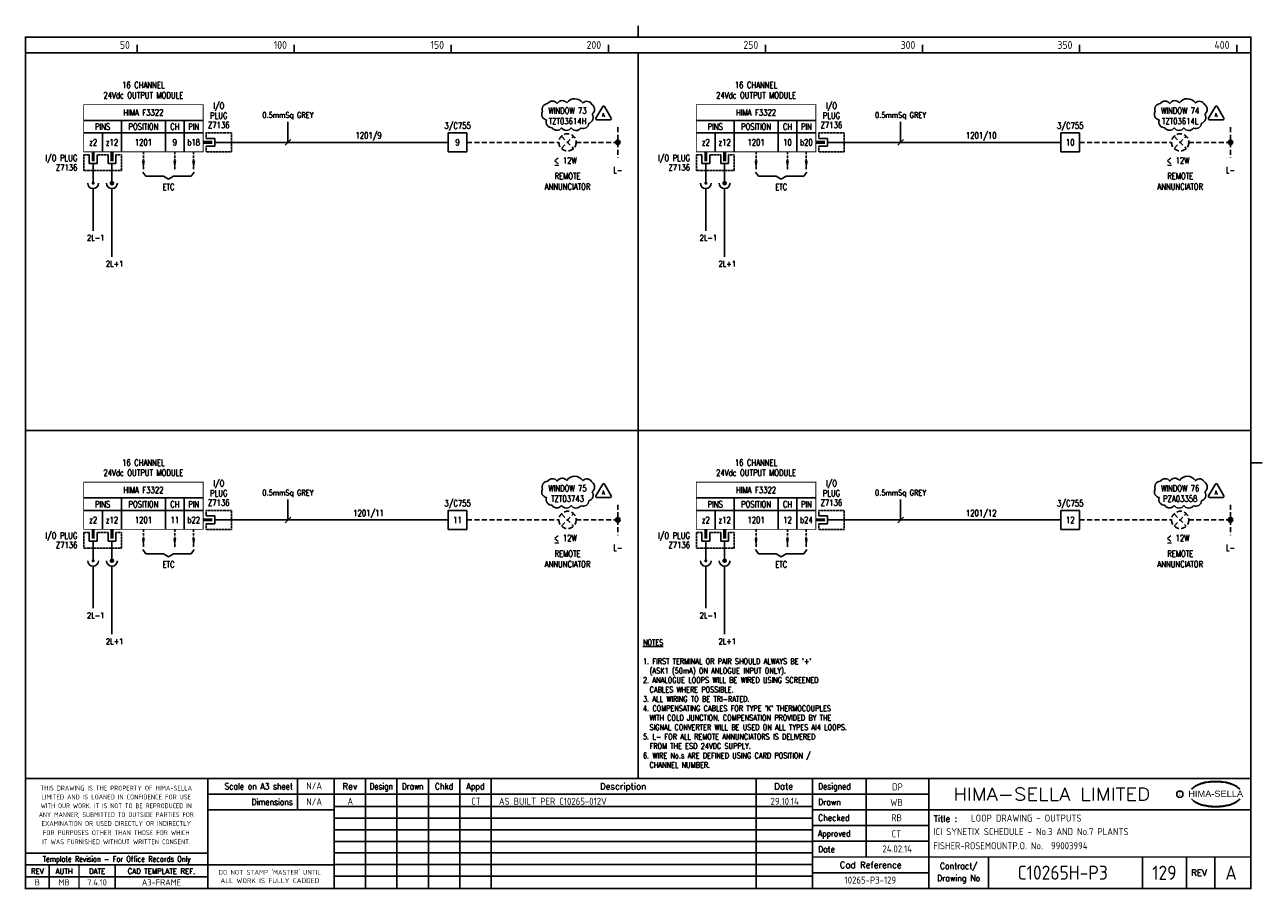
# Model space of a CAD drawing. Extents: x 14 to 408, y 0 to 275.
import ezdxf
from ezdxf.enums import TextEntityAlignment as Align

# ---------------------------------------------------------------- set-up
doc = ezdxf.new("R2010")
doc.units = 0
doc.header["$LTSCALE"] = 0.25
doc.header["$MEASUREMENT"] = 0
doc.linetypes.add('HIDDEN2', pattern=[4.7625, 3.175, -1.5875])
doc.layers.get('0').update_dxf_attribs({"color": 41, "linetype": 'CONTINUOUS'})
for name, color, linetype in [('00-DRG_FRAME', 12, 'CONTINUOUS'), ('01-DRAW', 7, 'CONTINUOUS'), ('04-OUTLINE', 6, 'CONTINUOUS'), ('051-TEXT', 2, 'CONTINUOUS'), ('117', 7, 'CONTINUOUS'), ('117-TEXT', 2, 'CONTINUOUS'), ('DIM', 3, 'CONTINUOUS'), ('LAB', 2, 'CONTINUOUS'), ('RACK', 2, 'CONTINUOUS'), ('SLOT', 2, 'CONTINUOUS'), ('SNA', 2, 'CONTINUOUS'), ('TEXT', 2, 'CONTINUOUS'), ('TPOL', 3, 'CONTINUOUS'), ('XR_FUNCTION', 2, 'CONTINUOUS'), ('XR_MAIN', 2, 'CONTINUOUS')]:
    doc.layers.add(name, color=color, linetype=linetype)
doc.styles.add('ARIAL', font='arial.ttf', dxfattribs={"height": 2.5})
doc.styles.add('CROSSREF', font='romans.shx', dxfattribs={"width": 0.8, "height": 2})
doc.styles.add('FUNCTION', font='ROMANS.shx', dxfattribs={"width": 0.8, "height": 2.5})
doc.styles.add('ISO', font='iso.shx')
doc.styles.add('PINS', font='ROMANS.shx', dxfattribs={"width": 0.8, "height": 2.5})
doc.styles.add('RACK', font='ROMANS.shx', dxfattribs={"width": 0.8, "height": 2.5})
doc.styles.add('ROMAND', font='ROMAND')
doc.styles.add('ROMANS', font='romans.shx', dxfattribs={"width": 0.8})
doc.styles.add('SLOT', font='romans.shx', dxfattribs={"width": 0.8, "height": 2})
doc.styles.add('SYMBOL', font='ROMANS.shx', dxfattribs={"width": 0.8, "height": 20})

# ---------------------------------------------------------------- blocks, each defined once
blk = doc.blocks.new('A3-REVA')
at = {"layer": '051-TEXT', "style": 'ISO'}
for tag, p in [('DESIGNED', (292.01, 31.7)), ('A', (117.73, 27.28)), ('DES', (127.73, 27.28)), ('DRN', (137.73, 27.28)), ('CHKD', (147.73, 27.28)), ('APPD', (157.73, 27.28)), ('DATE', (256, 27.28)), ('DRAWN', (291.72, 26.77)), ('CHECKED', (291.72, 21.89)), ('APPD', (291.65, 16.79)), ('DATE', (291.92, 11.96))]:
    blk.add_attdef(tag, text='', height=2.25, dxfattribs=at).set_placement(p, align=Align.CENTER)
blk.add_attdef('DESCRIPTION', (165.03, 27.28), '', height=2.25, dxfattribs=at)
blk = doc.blocks.new('A3-TITLE')
at = {"layer": '051-TEXT', "style": 'ISO'}
blk.add_attdef('TITLE_1', (315.46, 21.78), '', height=2.25, dxfattribs=at)
for tag, p in [('DRGNO', (376.96, 3.24)), ('REV.', (398.2, 3.24))]:
    blk.add_attdef(tag, text='', height=4.5, dxfattribs=at).set_placement(p, align=Align.CENTER)
blk = doc.blocks.new('A3-CONTRACT')
at = {"layer": '051-TEXT', "color": 41, "style": 'ISO'}
for tag, height, p in [('SCALE', 2.25, (106.71, 31.82)), ('DIMS', 2.25, (106.71, 26.8)), ('CAD-REF', 2.25, (283.73, 1.84)), ('CONTRACT', 4.5, (344.94, 3.1))]:
    blk.add_attdef(tag, text='', height=height, dxfattribs=at).set_placement(p, align=Align.CENTER)
for tag, p in [('TITLE_2', (303.86, 17.28)), ('TITLE_3', (303.79, 12.78))]:
    blk.add_attdef(tag, p, '', height=2.25, dxfattribs=at)
blk = doc.blocks.new('DOT')
for radius in [0.75, 0.65, 0.55, 0.45, 0.35, 0.25, 0.15, 0.05]:
    blk.add_circle((0, 0), radius)
blk = doc.blocks.new('F3322-09')
for p, q in [((-38, 7), (0, 7)), ((-26, 7), (-26, -3)), ((-12, 7), (-12, -3)), ((-6, 7), (-6, -3)), ((-38, 3), (0, 3)), ((-32, 3), (-32, -3)), ((1, 1.25), (3.75, 1.25)), ((3.75, 1.25), (3.75, -1.25)), ((3.75, 0), (9, 0)), ((3.75, -1.25), (1, -1.25)), ((-36.25, -4), (-36.25, -6.75)), ((-36.25, -6.75), (-33.75, -6.75)), ((-35, -6.75), (-35, -9)), ((-33.75, -6.75), (-33.75, -4)), ((-30.25, -4), (-30.25, -6.75)), ((-30.25, -6.75), (-27.75, -6.75)), ((-29, -6.75), (-29, -9)), ((-27.75, -6.75), (-27.75, -4))]:
    blk.add_line(p, q)
at = {"const_width": 0.3}
blk.add_lwpolyline([(0, -3), (-38, -3), (-38, 12), (0, 12)], close=True, dxfattribs=at)
blk.add_lwpolyline([(3, 0, 1, 1, 0), (0, 0, 0.5, 0.5, 0)], format="xyseb")
at = {"color": 3, "linetype": 'HIDDEN2', "ltscale": 0.4}
for points in [[(1, 1.25), (1, 3), (9, 3), (9, -3), (1, -3), (1, -1.25)], [(-36.25, -4), (-38, -4), (-38, -9), (-26, -9), (-26, -4), (-27.75, -4)], [(-30.25, -4), (-33.75, -4)]]:
    blk.add_lwpolyline(points, dxfattribs=at)
at = {"const_width": 1}
for points in [[(-35, -6), (-35, -3)], [(-29, -6), (-29, -3)]]:
    blk.add_lwpolyline(points, dxfattribs=at)
at = {"layer": 'LAB', "style": 'PINS', "width": 0.8, "flags": 1}
blk.add_attdef('LAB1', text='', height=1.5, dxfattribs=at).set_placement((-41, -1), align=Align.RIGHT)
at = {"layer": 'RACK', "style": 'RACK', "width": 0.8}
blk.add_attdef('SLOT', text='', height=2, dxfattribs=at).set_placement((-19, 0), align=Align.MIDDLE)
at = {"layer": 'SLOT', "style": 'SLOT', "width": 0.8}
blk.add_attdef('ADD1', text='', height=2, dxfattribs=at).set_placement((-9, 0), align=Align.MIDDLE)
at = {"layer": 'SNA', "style": 'SYMBOL', "width": 0.8, "flags": 1}
blk.add_attdef('SNA', text='', height=1.5, dxfattribs=at).set_placement((-41, 5), align=Align.RIGHT)
at = {"layer": 'TEXT', "style": 'ROMANS', "width": 0.8}
for s, p in [('24Vdc OUTPUT MODULE', (-19, 14)), ('16 CHANNEL', (-19, 17.25))]:
    blk.add_text(s, height=2, dxfattribs=at).set_placement(p, align=Align.CENTER)
for s, p in [('I/O', (5, 11.5)), ('HIMA F3322', (-19, 9.5)), ('PLUG', (5, 8.5)), ('PINS', (-32, 5)), ('POSITION', (-19, 5)), ('CH', (-9, 5)), ('PIN', (-3, 5)), ('Z7136', (5, 5.5)), ('z2', (-35, 0)), ('z12', (-29, 0)), ('b18', (-3, 0))]:
    blk.add_text(s, height=2, dxfattribs=at).set_placement(p, align=Align.MIDDLE)
for s, p in [('I/O PLUG', (-40, -5)), ('Z7136', (-40, -8))]:
    blk.add_text(s, height=2, dxfattribs=at).set_placement(p, align=Align.MIDDLE_RIGHT)
at = {"layer": 'TPOL', "color": 2, "style": 'PINS', "width": 0.8}
blk.add_attdef('CN1', text='', height=2, dxfattribs=at).set_placement((-3, 0), align=Align.MIDDLE)
at = {"layer": 'TPOL', "style": 'PINS', "width": 0.8, "flags": 1}
blk.add_attdef('CN2', text='', height=1, dxfattribs=at).set_placement((9, 0), align=Align.MIDDLE_RIGHT)
for tag, p in [('CN3', (-35, -9)), ('CN4', (-29, -9))]:
    blk.add_attdef(tag, text='', height=1, dxfattribs=at).set_placement(p, align=Align.BOTTOM_CENTER)
at = {"layer": 'XR_FUNCTION', "style": 'FUNCTION', "width": 0.8, "flags": 1}
blk.add_attdef('XR_FUNCTION', text='', height=1.5, dxfattribs=at).set_placement((-41, 7), align=Align.RIGHT)
at = {"layer": 'XR_MAIN', "style": 'CROSSREF', "width": 0.8, "flags": 1}
blk.add_attdef('XR_MAIN', text='', height=1.5, dxfattribs=at).set_placement((-41, 1), align=Align.RIGHT)
blk = doc.blocks.new('F3322-10')
for p, q in [((-38, 7), (0, 7)), ((-26, 7), (-26, -3)), ((-12, 7), (-12, -3)), ((-6, 7), (-6, -3)), ((-38, 3), (0, 3)), ((-32, 3), (-32, -3)), ((1, 1.25), (3.75, 1.25)), ((3.75, 1.25), (3.75, -1.25)), ((3.75, 0), (9, 0)), ((3.75, -1.25), (1, -1.25)), ((-36.25, -4), (-36.25, -6.75)), ((-36.25, -6.75), (-33.75, -6.75)), ((-35, -6.75), (-35, -9)), ((-33.75, -6.75), (-33.75, -4)), ((-30.25, -4), (-30.25, -6.75)), ((-30.25, -6.75), (-27.75, -6.75)), ((-29, -6.75), (-29, -9)), ((-27.75, -6.75), (-27.75, -4))]:
    blk.add_line(p, q)
at = {"const_width": 0.3}
blk.add_lwpolyline([(0, -3), (-38, -3), (-38, 12), (0, 12)], close=True, dxfattribs=at)
blk.add_lwpolyline([(3, 0, 1, 1, 0), (0, 0, 0.5, 0.5, 0)], format="xyseb")
at = {"color": 3, "linetype": 'HIDDEN2', "ltscale": 0.4}
for points in [[(1, 1.25), (1, 3), (9, 3), (9, -3), (1, -3), (1, -1.25)], [(-36.25, -4), (-38, -4), (-38, -9), (-26, -9), (-26, -4), (-27.75, -4)], [(-30.25, -4), (-33.75, -4)]]:
    blk.add_lwpolyline(points, dxfattribs=at)
at = {"const_width": 1}
for points in [[(-35, -6), (-35, -3)], [(-29, -6), (-29, -3)]]:
    blk.add_lwpolyline(points, dxfattribs=at)
at = {"layer": 'LAB', "style": 'PINS', "width": 0.8, "flags": 1}
blk.add_attdef('LAB1', text='', height=1.5, dxfattribs=at).set_placement((-41, -1), align=Align.RIGHT)
at = {"layer": 'RACK', "style": 'RACK', "width": 0.8}
blk.add_attdef('SLOT', text='', height=2, dxfattribs=at).set_placement((-19, 0), align=Align.MIDDLE)
at = {"layer": 'SLOT', "style": 'SLOT', "width": 0.8}
blk.add_attdef('ADD1', text='', height=2, dxfattribs=at).set_placement((-9, 0), align=Align.MIDDLE)
at = {"layer": 'SNA', "style": 'SYMBOL', "width": 0.8, "flags": 1}
blk.add_attdef('SNA', text='', height=1.5, dxfattribs=at).set_placement((-41, 5), align=Align.RIGHT)
at = {"layer": 'TEXT', "style": 'ROMANS', "width": 0.8}
for s, p in [('24Vdc OUTPUT MODULE', (-19, 14)), ('16 CHANNEL', (-19, 17.25))]:
    blk.add_text(s, height=2, dxfattribs=at).set_placement(p, align=Align.CENTER)
for s, p in [('I/O', (5, 11.5)), ('HIMA F3322', (-19, 9.5)), ('PLUG', (5, 8.5)), ('PINS', (-32, 5)), ('POSITION', (-19, 5)), ('CH', (-9, 5)), ('PIN', (-3, 5)), ('Z7136', (5, 5.5)), ('z2', (-35, 0)), ('z12', (-29, 0)), ('b20', (-3, 0))]:
    blk.add_text(s, height=2, dxfattribs=at).set_placement(p, align=Align.MIDDLE)
for s, p in [('I/O PLUG', (-40, -5)), ('Z7136', (-40, -8))]:
    blk.add_text(s, height=2, dxfattribs=at).set_placement(p, align=Align.MIDDLE_RIGHT)
at = {"layer": 'TPOL', "color": 2, "style": 'PINS', "width": 0.8}
blk.add_attdef('CN1', text='', height=2, dxfattribs=at).set_placement((-3, 0), align=Align.MIDDLE)
at = {"layer": 'TPOL', "style": 'PINS', "width": 0.8, "flags": 1}
blk.add_attdef('CN2', text='', height=1, dxfattribs=at).set_placement((9, 0), align=Align.MIDDLE_RIGHT)
for tag, p in [('CN3', (-35, -9)), ('CN4', (-29, -9))]:
    blk.add_attdef(tag, text='', height=1, dxfattribs=at).set_placement(p, align=Align.BOTTOM_CENTER)
at = {"layer": 'XR_FUNCTION', "style": 'FUNCTION', "width": 0.8, "flags": 1}
blk.add_attdef('XR_FUNCTION', text='', height=1.5, dxfattribs=at).set_placement((-41, 7), align=Align.RIGHT)
at = {"layer": 'XR_MAIN', "style": 'CROSSREF', "width": 0.8, "flags": 1}
blk.add_attdef('XR_MAIN', text='', height=1.5, dxfattribs=at).set_placement((-41, 1), align=Align.RIGHT)
blk = doc.blocks.new('F3322-11')
for p, q in [((-38, 7), (0, 7)), ((-26, 7), (-26, -3)), ((-12, 7), (-12, -3)), ((-6, 7), (-6, -3)), ((-38, 3), (0, 3)), ((-32, 3), (-32, -3)), ((1, 1.25), (3.75, 1.25)), ((3.75, 1.25), (3.75, -1.25)), ((3.75, 0), (9, 0)), ((3.75, -1.25), (1, -1.25)), ((-36.25, -4), (-36.25, -6.75)), ((-36.25, -6.75), (-33.75, -6.75)), ((-35, -6.75), (-35, -9)), ((-33.75, -6.75), (-33.75, -4)), ((-30.25, -4), (-30.25, -6.75)), ((-30.25, -6.75), (-27.75, -6.75)), ((-29, -6.75), (-29, -9)), ((-27.75, -6.75), (-27.75, -4))]:
    blk.add_line(p, q)
at = {"const_width": 0.3}
blk.add_lwpolyline([(0, -3), (-38, -3), (-38, 12), (0, 12)], close=True, dxfattribs=at)
blk.add_lwpolyline([(3, 0, 1, 1, 0), (0, 0, 0.5, 0.5, 0)], format="xyseb")
at = {"color": 3, "linetype": 'HIDDEN2', "ltscale": 0.4}
for points in [[(1, 1.25), (1, 3), (9, 3), (9, -3), (1, -3), (1, -1.25)], [(-36.25, -4), (-38, -4), (-38, -9), (-26, -9), (-26, -4), (-27.75, -4)], [(-30.25, -4), (-33.75, -4)]]:
    blk.add_lwpolyline(points, dxfattribs=at)
at = {"const_width": 1}
for points in [[(-35, -6), (-35, -3)], [(-29, -6), (-29, -3)]]:
    blk.add_lwpolyline(points, dxfattribs=at)
at = {"layer": 'LAB', "style": 'PINS', "width": 0.8, "flags": 1}
blk.add_attdef('LAB1', text='', height=1.5, dxfattribs=at).set_placement((-41, -1), align=Align.RIGHT)
at = {"layer": 'RACK', "style": 'RACK', "width": 0.8}
blk.add_attdef('SLOT', text='', height=2, dxfattribs=at).set_placement((-19, 0), align=Align.MIDDLE)
at = {"layer": 'SLOT', "style": 'SLOT', "width": 0.8}
blk.add_attdef('ADD1', text='', height=2, dxfattribs=at).set_placement((-9, 0), align=Align.MIDDLE)
at = {"layer": 'SNA', "style": 'SYMBOL', "width": 0.8, "flags": 1}
blk.add_attdef('SNA', text='', height=1.5, dxfattribs=at).set_placement((-41, 5), align=Align.RIGHT)
at = {"layer": 'TEXT', "style": 'ROMANS', "width": 0.8}
for s, p in [('24Vdc OUTPUT MODULE', (-19, 14)), ('16 CHANNEL', (-19, 17.25))]:
    blk.add_text(s, height=2, dxfattribs=at).set_placement(p, align=Align.CENTER)
for s, p in [('I/O', (5, 11.5)), ('HIMA F3322', (-19, 9.5)), ('PLUG', (5, 8.5)), ('PINS', (-32, 5)), ('POSITION', (-19, 5)), ('CH', (-9, 5)), ('PIN', (-3, 5)), ('Z7136', (5, 5.5)), ('z2', (-35, 0)), ('z12', (-29, 0)), ('b22', (-3, 0))]:
    blk.add_text(s, height=2, dxfattribs=at).set_placement(p, align=Align.MIDDLE)
for s, p in [('I/O PLUG', (-40, -5)), ('Z7136', (-40, -8))]:
    blk.add_text(s, height=2, dxfattribs=at).set_placement(p, align=Align.MIDDLE_RIGHT)
at = {"layer": 'TPOL', "color": 2, "style": 'PINS', "width": 0.8}
blk.add_attdef('CN1', text='', height=2, dxfattribs=at).set_placement((-3, 0), align=Align.MIDDLE)
at = {"layer": 'TPOL', "style": 'PINS', "width": 0.8, "flags": 1}
blk.add_attdef('CN2', text='', height=1, dxfattribs=at).set_placement((9, 0), align=Align.MIDDLE_RIGHT)
for tag, p in [('CN3', (-35, -9)), ('CN4', (-29, -9))]:
    blk.add_attdef(tag, text='', height=1, dxfattribs=at).set_placement(p, align=Align.BOTTOM_CENTER)
at = {"layer": 'XR_FUNCTION', "style": 'FUNCTION', "width": 0.8, "flags": 1}
blk.add_attdef('XR_FUNCTION', text='', height=1.5, dxfattribs=at).set_placement((-41, 7), align=Align.RIGHT)
at = {"layer": 'XR_MAIN', "style": 'CROSSREF', "width": 0.8, "flags": 1}
blk.add_attdef('XR_MAIN', text='', height=1.5, dxfattribs=at).set_placement((-41, 1), align=Align.RIGHT)
blk = doc.blocks.new('F3322-12')
for p, q in [((-38, 7), (0, 7)), ((-26, 7), (-26, -3)), ((-12, 7), (-12, -3)), ((-6, 7), (-6, -3)), ((-38, 3), (0, 3)), ((-32, 3), (-32, -3)), ((1, 1.25), (3.75, 1.25)), ((3.75, 1.25), (3.75, -1.25)), ((3.75, 0), (9, 0)), ((3.75, -1.25), (1, -1.25)), ((-36.25, -4), (-36.25, -6.75)), ((-36.25, -6.75), (-33.75, -6.75)), ((-35, -6.75), (-35, -9)), ((-33.75, -6.75), (-33.75, -4)), ((-30.25, -4), (-30.25, -6.75)), ((-30.25, -6.75), (-27.75, -6.75)), ((-29, -6.75), (-29, -9)), ((-27.75, -6.75), (-27.75, -4))]:
    blk.add_line(p, q)
at = {"const_width": 0.3}
blk.add_lwpolyline([(0, -3), (-38, -3), (-38, 12), (0, 12)], close=True, dxfattribs=at)
blk.add_lwpolyline([(3, 0, 1, 1, 0), (0, 0, 0.5, 0.5, 0)], format="xyseb")
at = {"color": 3, "linetype": 'HIDDEN2', "ltscale": 0.4}
for points in [[(1, 1.25), (1, 3), (9, 3), (9, -3), (1, -3), (1, -1.25)], [(-36.25, -4), (-38, -4), (-38, -9), (-26, -9), (-26, -4), (-27.75, -4)], [(-30.25, -4), (-33.75, -4)]]:
    blk.add_lwpolyline(points, dxfattribs=at)
at = {"const_width": 1}
for points in [[(-35, -6), (-35, -3)], [(-29, -6), (-29, -3)]]:
    blk.add_lwpolyline(points, dxfattribs=at)
at = {"layer": 'LAB', "style": 'PINS', "width": 0.8, "flags": 1}
blk.add_attdef('LAB1', text='', height=1.5, dxfattribs=at).set_placement((-41, -1), align=Align.RIGHT)
at = {"layer": 'RACK', "style": 'RACK', "width": 0.8}
blk.add_attdef('SLOT', text='', height=2, dxfattribs=at).set_placement((-19, 0), align=Align.MIDDLE)
at = {"layer": 'SLOT', "style": 'SLOT', "width": 0.8}
blk.add_attdef('ADD1', text='', height=2, dxfattribs=at).set_placement((-9, 0), align=Align.MIDDLE)
at = {"layer": 'SNA', "style": 'SYMBOL', "width": 0.8, "flags": 1}
blk.add_attdef('SNA', text='', height=1.5, dxfattribs=at).set_placement((-41, 5), align=Align.RIGHT)
at = {"layer": 'TEXT', "style": 'ROMANS', "width": 0.8}
for s, p in [('24Vdc OUTPUT MODULE', (-19, 14)), ('16 CHANNEL', (-19, 17.25))]:
    blk.add_text(s, height=2, dxfattribs=at).set_placement(p, align=Align.CENTER)
for s, p in [('I/O', (5, 11.5)), ('HIMA F3322', (-19, 9.5)), ('PLUG', (5, 8.5)), ('PINS', (-32, 5)), ('POSITION', (-19, 5)), ('CH', (-9, 5)), ('PIN', (-3, 5)), ('Z7136', (5, 5.5)), ('z2', (-35, 0)), ('z12', (-29, 0)), ('b24', (-3, 0))]:
    blk.add_text(s, height=2, dxfattribs=at).set_placement(p, align=Align.MIDDLE)
for s, p in [('I/O PLUG', (-40, -5)), ('Z7136', (-40, -8))]:
    blk.add_text(s, height=2, dxfattribs=at).set_placement(p, align=Align.MIDDLE_RIGHT)
at = {"layer": 'TPOL', "color": 2, "style": 'PINS', "width": 0.8}
blk.add_attdef('CN1', text='', height=2, dxfattribs=at).set_placement((-3, 0), align=Align.MIDDLE)
at = {"layer": 'TPOL', "style": 'PINS', "width": 0.8, "flags": 1}
blk.add_attdef('CN2', text='', height=1, dxfattribs=at).set_placement((9, 0), align=Align.MIDDLE_RIGHT)
for tag, p in [('CN3', (-35, -9)), ('CN4', (-29, -9))]:
    blk.add_attdef(tag, text='', height=1, dxfattribs=at).set_placement(p, align=Align.BOTTOM_CENTER)
at = {"layer": 'XR_FUNCTION', "style": 'FUNCTION', "width": 0.8, "flags": 1}
blk.add_attdef('XR_FUNCTION', text='', height=1.5, dxfattribs=at).set_placement((-41, 7), align=Align.RIGHT)
at = {"layer": 'XR_MAIN', "style": 'CROSSREF', "width": 0.8, "flags": 1}
blk.add_attdef('XR_MAIN', text='', height=1.5, dxfattribs=at).set_placement((-41, 1), align=Align.RIGHT)
blk = doc.blocks.new('A3-REVB')
at = {"layer": '051-TEXT', "style": 'ISO'}
for tag, p in [('A', (124.85, -20.36)), ('DES', (134.85, -20.36)), ('DRN', (144.85, -20.36)), ('CHKD', (154.85, -20.36)), ('APPD', (164.85, -20.36)), ('DATE', (263.12, -20.36))]:
    blk.add_attdef(tag, text='', height=2.25, dxfattribs=at).set_placement(p, align=Align.CENTER)
blk.add_attdef('DESCRIPTION', (172.15, -20.36), '', height=2.25, dxfattribs=at)

msp = doc.modelspace()

# ---------------------------------------------------------------- linework, layer by layer
at = {"layer": '00-DRG_FRAME'}
for p, q in [((50, 266.5), (50, 269)), ((100, 266.5), (100, 269)), ((150, 266.5), (150, 269)), ((200, 266.5), (200, 269)), ((250, 266.5), (250, 269)), ((300, 266.5), (300, 269)), ((350, 266.5), (350, 269)), ((400, 266.5), (400, 269)), ((101.01, 35.5), (101.01, 25.5)), ((122.7, 35.5), (122.7, 0.5)), ((132.7, 0.5), (132.7, 35.5)), ((142.7, 0.5), (142.7, 35.5)), ((152.7, 35.5), (152.7, 0.5)), ((162.7, 35.5), (162.7, 0.5)), ((247, 35.5), (247, 0.5)), ((282, 35.5), (282, 10.5)), ((265, 30.5), (302, 30.5)), ((265, 26.59), (112.7, 26.59)), ((302, 25.5), (265, 25.5)), ((265, 22.89), (112.7, 22.89)), ((265, 20.5), (302, 20.5)), ((265, 19.19), (112.7, 19.19)), ((265, 15.49), (112.7, 15.49)), ((302, 15.5), (265, 15.5)), ((265, 11.79), (112.7, 11.79)), ((265, 8.09), (112.7, 8.09)), ((321, 10.5), (321, 0.5)), ((370, 10.5), (370, 0.5)), ((384, 0.5), (384, 10.5)), ((393, 10.5), (393, 0.5)), ((72.5, 4.25), (14.5, 4.25)), ((265, 4.39), (112.7, 4.39)), ((302, 5.5), (265, 5.5))]:
    msp.add_line(p, q, dxfattribs=at)
at = {"layer": '00-DRG_FRAME', "const_width": 0.5}
for points in [[(209.5, 271.5), (209.5, 275.18)], [(209.5, 271.5), (209.5, 275.18)], [(14.5, 266.5), (404.5, 266.5)], [(209.5, 35.5), (209.5, 266.5)], [(14.5, 146.31), (404.5, 146.31)], [(404.5, 136), (408.18, 136)], [(404.5, 35.5), (14.5, 35.5)], [(72.5, 0.5), (72.5, 35.5)], [(112.7, 0.5), (112.7, 35.5)], [(265, 35.5), (265, 0.5)], [(302, 0.5), (302, 35.5)], [(265, 30.5), (72.5, 30.5)], [(112.7, 25.5), (72.5, 25.5)], [(404.5, 25.5), (302, 25.5)], [(14.5, 11.75), (72.5, 11.75)], [(14.5, 8), (72.5, 8)], [(22, 0.5), (22, 8)], [(31.5, 0.5), (31.5, 8)], [(43, 0.5), (43, 8)], [(112.7, 8), (72.5, 8)], [(265, 10.5), (404.5, 10.5)]]:
    msp.add_lwpolyline(points, dxfattribs=at)
msp.add_lwpolyline([(14.5, 0.5), (404.5, 0.5), (404.5, 271.5), (14.5, 271.5)], close=True, dxfattribs=at)
at = {"layer": '00-DRG_FRAME', "color": 3}
msp.add_circle((381.88, 30.5), 1, dxfattribs=at)
for centre, radius, start, end in [((390.6, 26.83), 7.24, 106.0532, 133.5024), ((390.88, 27.01), 7.3, 130.419, 136.057), ((390.11, 28.1), 5.98, 122.244, 131.6154), ((389.75, 28.78), 5.21, 111.8206, 122.8668), ((391.78, 24.7), 9.76, 107.5931, 113.9452), ((393.1, 18.5), 15.94, 89.2698, 106.3911), ((392.1, 23.52), 10.99, 96.0146, 107.3203), ((393.29, 16.31), 18.28, 92.8917, 97.3734), ((393.24, 18.86), 15.73, 89.7805, 93.1738), ((393.36, 18.86), 15.73, 86.8262, 90.2195), ((393.51, 18.5), 15.94, 73.6089, 90.7302), ((393.31, 16.31), 18.28, 82.6266, 87.1083), ((394.51, 23.52), 10.99, 72.6797, 83.9854), ((394.83, 24.7), 9.76, 66.0548, 72.4069), ((396, 26.83), 7.24, 46.4976, 73.9468), ((396.85, 28.78), 5.21, 57.1332, 68.1794), ((396.49, 28.1), 5.98, 48.3846, 57.756), ((395.73, 27.01), 7.3, 43.943, 49.581), ((390.88, 34.04), 7.3, 223.943, 229.581), ((390.6, 34.23), 7.24, 226.4976, 253.9468), ((390.11, 32.96), 5.98, 228.3846, 237.756), ((389.75, 32.28), 5.21, 237.1332, 248.1794), ((396, 34.23), 7.24, 286.0532, 313.5024), ((396.85, 32.28), 5.21, 291.8206, 302.8668), ((396.49, 32.96), 5.98, 302.244, 311.6154), ((395.73, 34.04), 7.3, 310.419, 316.057), ((391.78, 36.36), 9.76, 246.0548, 252.4069), ((393.1, 42.56), 15.94, 253.6089, 270.7302), ((392.1, 37.54), 10.99, 252.6797, 263.9854), ((393.29, 44.75), 18.28, 262.6266, 267.1083), ((393.24, 42.19), 15.73, 266.8262, 270.2195), ((393.51, 42.56), 15.94, 269.2698, 286.3911), ((393.36, 42.19), 15.73, 269.7805, 273.1738), ((393.31, 44.75), 18.28, 272.8917, 277.3734), ((394.51, 37.54), 10.99, 276.0146, 287.3203), ((394.83, 36.36), 9.76, 287.5931, 293.9452)]:
    msp.add_arc(centre, radius, start, end, dxfattribs=at)
at = {"layer": '01-DRAW'}
for p, q in [((149, 241), (155, 241)), ((149, 235), (149, 241)), ((155, 241), (155, 235)), ((344, 241), (350, 241)), ((344, 235), (344, 241)), ((350, 241), (350, 235)), ((149, 238), (80, 238)), ((344, 238), (275, 238)), ((155, 235), (149, 235)), ((350, 235), (344, 235)), ((36, 229), (36, 225)), ((42, 229), (42, 225)), ((231, 229), (231, 225)), ((237, 229), (237, 225)), ((51.8, 228.55), (52.77, 227.26)), ((52.77, 227.26), (58.38, 227.26)), ((58.38, 227.26), (60, 226.29)), ((61.62, 227.26), (60, 226.29)), ((61.62, 227.26), (67.23, 227.26)), ((68.2, 228.55), (67.23, 227.26)), ((246.8, 228.55), (247.77, 227.26)), ((247.77, 227.26), (253.38, 227.26)), ((253.38, 227.26), (255, 226.29)), ((256.62, 227.26), (255, 226.29)), ((256.62, 227.26), (262.23, 227.26)), ((263.2, 228.55), (262.23, 227.26)), ((36, 223.27), (36, 209.87)), ((42, 223.27), (42, 201.61)), ((42, 223.27), (42, 201.61)), ((231, 223.27), (231, 209.87)), ((237, 223.27), (237, 201.61)), ((237, 223.27), (237, 201.61)), ((149, 120.81), (155, 120.81)), ((149, 114.81), (149, 120.81)), ((155, 120.81), (155, 114.81)), ((344, 120.81), (350, 120.81)), ((344, 114.81), (344, 120.81)), ((350, 120.81), (350, 114.81)), ((149, 117.81), (80, 117.81)), ((155, 114.81), (149, 114.81)), ((344, 117.81), (275, 117.81)), ((350, 114.81), (344, 114.81)), ((36, 108.81), (36, 104.81)), ((42, 108.81), (42, 104.81)), ((51.8, 108.36), (52.77, 107.06)), ((52.77, 107.06), (58.38, 107.06)), ((58.38, 107.06), (60, 106.09)), ((61.62, 107.06), (60, 106.09)), ((61.62, 107.06), (67.23, 107.06)), ((68.2, 108.36), (67.23, 107.06)), ((231, 108.81), (231, 104.81)), ((237, 108.81), (237, 104.81)), ((246.8, 108.36), (247.77, 107.06)), ((247.77, 107.06), (253.38, 107.06)), ((253.38, 107.06), (255, 106.09)), ((256.62, 107.06), (255, 106.09)), ((256.62, 107.06), (262.23, 107.06)), ((263.2, 108.36), (262.23, 107.06)), ((36, 103.08), (36, 89.68)), ((42, 103.08), (42, 81.42)), ((42, 103.08), (42, 81.42)), ((231, 103.08), (231, 89.68)), ((237, 103.08), (237, 81.42)), ((237, 103.08), (237, 81.42))]:
    msp.add_line(p, q, dxfattribs=at)
at = {"layer": '01-DRAW', "color": 0, "linetype": 'HIDDEN2', "ltscale": 2}
for p, q in [((203, 242.8), (203, 233.2)), ((398, 242.8), (398, 233.2)), ((155, 238), (184.25, 238)), ((185.06, 236.06), (188.94, 239.94)), ((185.06, 239.94), (188.94, 236.06)), ((189.75, 238), (203, 238)), ((350, 238), (379.25, 238)), ((380.06, 236.06), (383.94, 239.94)), ((380.06, 239.94), (383.94, 236.06)), ((384.75, 238), (398, 238)), ((203, 122.61), (203, 113.01)), ((398, 122.61), (398, 113.01)), ((185.06, 115.86), (188.94, 119.75)), ((185.06, 119.75), (188.94, 115.86)), ((380.06, 115.86), (383.94, 119.75)), ((380.06, 119.75), (383.94, 115.86)), ((155, 117.81), (184.25, 117.81)), ((189.75, 117.81), (203, 117.81)), ((350, 117.81), (379.25, 117.81)), ((384.75, 117.81), (398, 117.81))]:
    msp.add_line(p, q, dxfattribs=at)
at = {"layer": '01-DRAW', "linetype": 'HIDDEN2'}
for p, q in [((52, 235), (52, 229.17)), ((62, 235), (62, 229.17)), ((68, 235), (68, 229.17)), ((247, 235), (247, 229.17)), ((257, 235), (257, 229.17)), ((263, 235), (263, 229.17)), ((52, 114.81), (52, 108.98)), ((62, 114.81), (62, 108.98)), ((68, 114.81), (68, 108.98)), ((247, 114.81), (247, 108.98)), ((257, 114.81), (257, 108.98)), ((263, 114.81), (263, 108.98))]:
    msp.add_line(p, q, dxfattribs=at)
at = {"layer": '01-DRAW', "const_width": 0.5}
for points in [[(35.75, 225, 1), (36.25, 225, 1)], [(41.75, 225, 1), (42.25, 225, 1)], [(230.75, 225, 1), (231.25, 225, 1)], [(236.75, 225, 1), (237.25, 225, 1)], [(35.75, 104.81, 1), (36.25, 104.81, 1)], [(41.75, 104.81, 1), (42.25, 104.81, 1)], [(230.75, 104.81, 1), (231.25, 104.81, 1)], [(236.75, 104.81, 1), (237.25, 104.81, 1)]]:
    msp.add_lwpolyline(points, format="xyb", close=True, dxfattribs=at)
at = {"layer": '01-DRAW', "color": 0, "linetype": 'HIDDEN2', "ltscale": 2}
for centre in [(187, 238), (382, 238), (187, 117.81), (382, 117.81)]:
    msp.add_circle(centre, 2.75, dxfattribs=at)
at = {"layer": '01-DRAW'}
for centre, radius in [((42, 225), 0.475), ((42, 225), 0.389), ((42, 225), 0.302), ((42, 225), 0.216), ((42, 225), 0.13), ((42, 225), 0.0432), ((237, 225), 0.475), ((237, 225), 0.389), ((237, 225), 0.302), ((237, 225), 0.216), ((237, 225), 0.13), ((237, 225), 0.0432), ((42, 104.81), 0.475), ((42, 104.81), 0.389), ((42, 104.81), 0.302), ((42, 104.81), 0.216), ((42, 104.81), 0.13), ((42, 104.81), 0.0432), ((237, 104.81), 0.475), ((237, 104.81), 0.389), ((237, 104.81), 0.302), ((237, 104.81), 0.216), ((237, 104.81), 0.13), ((237, 104.81), 0.0432)]:
    msp.add_circle(centre, radius, dxfattribs=at)
for centre in [(36, 225), (42, 225), (42, 225), (231, 225), (237, 225), (237, 225), (36, 104.81), (42, 104.81), (42, 104.81), (231, 104.81), (237, 104.81), (237, 104.81)]:
    msp.add_arc(centre, 1.73, 180, 0, dxfattribs=at)
for points in [[(52.5, 232.19), (51.5, 232.19), (52, 229.17)], [(62.5, 232.19), (61.5, 232.19), (62, 229.17)], [(68.5, 232.19), (67.5, 232.19), (68, 229.17)], [(247.5, 232.19), (246.5, 232.19), (247, 229.17)], [(257.5, 232.19), (256.5, 232.19), (257, 229.17)], [(263.5, 232.19), (262.5, 232.19), (263, 229.17)], [(52.5, 112), (51.5, 112), (52, 108.98)], [(62.5, 112), (61.5, 112), (62, 108.98)], [(68.5, 112), (67.5, 112), (68, 108.98)], [(247.5, 112), (246.5, 112), (247, 108.98)], [(257.5, 112), (256.5, 112), (257, 108.98)], [(263.5, 112), (262.5, 112), (263, 108.98)]]:
    msp.add_solid(points, dxfattribs=at)
at = {"layer": '04-OUTLINE'}
for points in [[(186.78, 250.6, 0.520567), (183.7, 250.37, 0.520567), (183.7, 250.37, 0.520567), (180.68, 250.32, 0.520567), (180.68, 250.32, 0.520567), (179, 247.8, 0.520567), (179, 247.8, 0.520567), (180.34, 245.11, 0.520567), (180.34, 245.11, 0.520567), (182.08, 242.65, 0.520567), (182.08, 242.65, 0.520567), (185.1, 242.59, 0.520567), (185.1, 242.59, 0.520567), (188.18, 242.59, 0.520567), (188.18, 242.59, 0.520567), (191.21, 242.54, 0.520567), (191.21, 242.54, 0.520567), (193.79, 244.1, 0.520567), (193.79, 244.1, 0.520567), (194.85, 246.96, 0.520567), (194.85, 246.96, 0.520567), (194.8, 249.98, 0.520567), (194.8, 249.98, 0.520567), (191.83, 250.54, 0.520567), (191.83, 250.54, 0.520567)], [(198.21, 249.41), (196.04, 245.66, 0.57735), (196.31, 245.19), (200.64, 245.19, 0.57735), (200.91, 245.66), (198.75, 249.41, 0.57735)], [(381.78, 250.6, 0.520567), (378.7, 250.37, 0.520567), (378.7, 250.37, 0.520567), (375.68, 250.32, 0.520567), (375.68, 250.32, 0.520567), (374, 247.8, 0.520567), (374, 247.8, 0.520567), (375.34, 245.11, 0.520567), (375.34, 245.11, 0.520567), (377.08, 242.65, 0.520567), (377.08, 242.65, 0.520567), (380.1, 242.59, 0.520567), (380.1, 242.59, 0.520567), (383.18, 242.59, 0.520567), (383.18, 242.59, 0.520567), (386.21, 242.54, 0.520567), (386.21, 242.54, 0.520567), (388.79, 244.1, 0.520567), (388.79, 244.1, 0.520567), (389.85, 246.96, 0.520567), (389.85, 246.96, 0.520567), (389.8, 249.98, 0.520567), (389.8, 249.98, 0.520567), (386.83, 250.54, 0.520567), (386.83, 250.54, 0.520567)], [(393.21, 249.41), (391.04, 245.66, 0.57735), (391.31, 245.19), (395.64, 245.19, 0.57735), (395.91, 245.66), (393.75, 249.41, 0.57735)], [(186.78, 130.4, 0.520567), (183.7, 130.18, 0.520567), (183.7, 130.18, 0.520567), (180.68, 130.12, 0.520567), (180.68, 130.12, 0.520567), (179, 127.6, 0.520567), (179, 127.6, 0.520567), (180.34, 124.92, 0.520567), (180.34, 124.92, 0.520567), (182.08, 122.46, 0.520567), (182.08, 122.46, 0.520567), (185.1, 122.4, 0.520567), (185.1, 122.4, 0.520567), (188.18, 122.4, 0.520567), (188.18, 122.4, 0.520567), (191.21, 122.34, 0.520567), (191.21, 122.34, 0.520567), (193.79, 123.91, 0.520567), (193.79, 123.91, 0.520567), (194.85, 126.77, 0.520567), (194.85, 126.77, 0.520567), (194.8, 129.79, 0.520567), (194.8, 129.79, 0.520567), (191.83, 130.35, 0.520567), (191.83, 130.35, 0.520567)], [(381.78, 130.4, 0.520567), (378.7, 130.18, 0.520567), (378.7, 130.18, 0.520567), (375.68, 130.12, 0.520567), (375.68, 130.12, 0.520567), (374, 127.6, 0.520567), (374, 127.6, 0.520567), (375.34, 124.92, 0.520567), (375.34, 124.92, 0.520567), (377.08, 122.46, 0.520567), (377.08, 122.46, 0.520567), (380.1, 122.4, 0.520567), (380.1, 122.4, 0.520567), (383.18, 122.4, 0.520567), (383.18, 122.4, 0.520567), (386.21, 122.34, 0.520567), (386.21, 122.34, 0.520567), (388.79, 123.91, 0.520567), (388.79, 123.91, 0.520567), (389.85, 126.77, 0.520567), (389.85, 126.77, 0.520567), (389.8, 129.79, 0.520567), (389.8, 129.79, 0.520567), (386.83, 130.35, 0.520567), (386.83, 130.35, 0.520567)], [(198.21, 129.22), (196.04, 125.47, 0.57735), (196.31, 125), (200.64, 125, 0.57735), (200.91, 125.47), (198.75, 129.22, 0.57735)], [(393.21, 129.22), (391.04, 125.47, 0.57735), (391.31, 125), (395.64, 125, 0.57735), (395.91, 125.47), (393.75, 129.22, 0.57735)]]:
    msp.add_lwpolyline(points, format="xyb", close=True, dxfattribs=at)
at = {"layer": 'DIM'}
for p, q in [((98, 238), (98, 244.54)), ((293, 238), (293, 244.54)), ((97.1, 237.1), (98.9, 238.9)), ((292.1, 237.1), (293.9, 238.9)), ((98, 117.81), (98, 124.35)), ((293, 117.81), (293, 124.35)), ((97.1, 116.91), (98.9, 118.71)), ((292.1, 116.91), (293.9, 118.71))]:
    msp.add_line(p, q, dxfattribs=at)

# ---------------------------------------------------------------- block references
at = {"layer": '00-DRG_FRAME'}
for name, p, values in [('A3-CONTRACT', (-0.35, 0.19), {'TITLE_2': 'ICI SYNETIX SCHEDULE - No.3 AND No.7 PLANTS', 'TITLE_3': 'FISHER-ROSEMOUNTP.O. No.  99003994', 'CAD-REF': '10265-P3-129', 'CONTRACT': 'C10265H-P3', 'SCALE': 'N/A', 'DIMS': 'N/A'}), ('A3-REVB', (-7, 47.47), {'A': 'A', 'APPD': 'CT', 'DESCRIPTION': 'AS BUILT PER C10265-012V', 'DATE': '29.10.14'}), ('A3-TITLE', (0, 0), {'TITLE_1': 'LOOP DRAWING - OUTPUTS', 'DRGNO': '129', 'REV.': 'A'})]:
    msp.add_blockref(name, p, dxfattribs=at).add_auto_attribs(values)
ref = msp.add_blockref('A3-REVA', (0, 0), dxfattribs=at)
ref.add_attrib('DESIGNED', 'DP', dxfattribs={"layer": '051-TEXT', "height": 2.25, "style": 'ISO'}).set_placement((292.01, 31.7), align=Align.CENTER)
ref.add_attrib('DRAWN', 'WB', dxfattribs={"layer": '051-TEXT', "height": 2.25, "style": 'ISO'}).set_placement((291.72, 26.77), align=Align.CENTER)
ref.add_attrib('CHECKED', 'RB', dxfattribs={"layer": '051-TEXT', "height": 2.25, "style": 'ISO'}).set_placement((291.72, 21.89), align=Align.CENTER)
ref.add_attrib('APPD', 'CT', dxfattribs={"layer": '051-TEXT', "height": 2.25, "style": 'ISO'}).set_placement((291.65, 16.79), align=Align.CENTER)
ref.add_attrib('DATE', '24.02.14', dxfattribs={"layer": '051-TEXT', "height": 2.25, "style": 'ISO'}).set_placement((291.92, 11.96), align=Align.CENTER)
at = {"layer": '01-DRAW'}
for name, p, values in [('F3322-09', (71, 238), {'CN1': 'b18', 'SLOT': '1201', 'ADD1': '9'}), ('F3322-10', (266, 238), {'CN1': 'b20', 'SLOT': '1201', 'ADD1': '10'}), ('F3322-11', (71, 117.81), {'CN1': 'b22', 'SLOT': '1201', 'ADD1': '11'}), ('F3322-12', (266, 117.81), {'CN1': 'b24', 'SLOT': '1201', 'ADD1': '12'})]:
    msp.add_blockref(name, p, dxfattribs=at).add_auto_attribs(values)
at = {"layer": '117', "linetype": 'HIDDEN2', "xscale": 0.9600000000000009, "yscale": 0.9600000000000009, "zscale": 0.9600000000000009}
for p in [(203, 238), (398, 238), (203, 117.81), (398, 117.81)]:
    msp.add_blockref('DOT', p, dxfattribs=at)

# ---------------------------------------------------------------- texts
at = {"layer": '00-DRG_FRAME', "style": 'ISO'}
for s, p in [('50', (47.69, 267.75)), ('100', (97.69, 267.75)), ('150', (147.69, 267.75)), ('200', (197.69, 267.75)), ('250', (247.69, 267.75)), ('300', (297.69, 267.75)), ('350', (347.69, 267.75)), ('400', (397.69, 267.75))]:
    msp.add_text(s, height=2.5, dxfattribs=at).set_placement(p, align=Align.RIGHT)
at = {"layer": '00-DRG_FRAME', "color": 3, "style": 'ISO'}
for s, width, p in [('THIS DRAWING IS THE PROPERTY OF HIMA-SELLA', 0.9, (43.36, 32.44)), ("DO NOT STAMP 'MASTER' UNTIL", 0.95, (92.25, 5.79))]:
    msp.add_text(s, height=1.53, dxfattribs=dict(at, width=width)).set_placement(p, align=Align.MIDDLE)
at = {"layer": '00-DRG_FRAME', "color": 4, "style": 'ROMAND', "width": 0.87}
for s, p in [('Scale on A3 sheet', (99.54, 32)), ('Dimensions', (99.54, 27.01))]:
    msp.add_text(s, height=2, dxfattribs=at).set_placement(p, align=Align.RIGHT)
at = {"layer": '00-DRG_FRAME', "color": 4, "style": 'ROMAND'}
for s, p in [('Rev', (117.7, 32)), ('Description', (204.69, 32)), ('Date', (255.79, 32))]:
    msp.add_text(s, height=2, dxfattribs=at).set_placement(p, align=Align.CENTER)
for s, width, p in [('Design', 0.85, (127.7, 32)), ('Drawn', 0.85, (137.7, 32)), ('Chkd', 0.9, (147.7, 32)), ('Appd', 0.9, (157.7, 32))]:
    msp.add_text(s, height=2, dxfattribs=dict(at, width=width)).set_placement(p, align=Align.CENTER)
for s, width, p in [('Designed', 0.87, (266.75, 32)), ('Drawn', 0.9, (266.75, 27)), ('Checked', 0.9, (266.75, 22)), ('Approved', 0.85, (266.75, 17)), ('Date', 0.9, (266.75, 12))]:
    msp.add_text(s, height=2, dxfattribs=dict(at, width=width)).set_placement(p)
at = {"layer": '00-DRG_FRAME', "style": 'ROMAND', "width": 1.15}
msp.add_text('HIMA-SELLA LIMITED', height=4, dxfattribs=at).set_placement((341.1, 30.5), align=Align.MIDDLE)
at = {"layer": '00-DRG_FRAME', "style": 'ARIAL', "width": 1.05}
msp.add_text('HIMA-SELLA', height=2, dxfattribs=at).set_placement((393.3, 29.63), align=Align.CENTER)
at = {"layer": '00-DRG_FRAME', "color": 3, "style": 'ISO'}
for s, width, p in [('LIMITED AND IS LOANED IN CONFIDENCE FOR USE', 0.9, (43.36, 29.62)), ('WITH OUR WORK. IT IS NOT TO BE REPRODUCED IN', 0.87, (43.36, 26.81)), ('ANY MANNER, SUBMITTED TO OUTSIDE PARTIES FOR', 0.87, (43.36, 23.99)), ('EXAMINATION OR USED DIRECTLY OR INDIRECTLY', 0.9, (43.36, 21.18)), ('IT WAS FURNISHED WITHOUT WRITTEN CONSENT.', 0.9, (43.36, 15.35)), ('FOR PURPOSES OTHER THAN THOSE FOR WHICH', 0.9, (43.36, 18.27))]:
    msp.add_text(s, height=1.53, dxfattribs=dict(at, width=width)).set_placement(p, align=Align.MIDDLE_CENTER)
at = {"layer": '00-DRG_FRAME', "color": 3, "style": 'ISO', "width": 0.9}
msp.add_text('C', height=1, dxfattribs=at).set_placement((381.84, 30), align=Align.CENTER)
at = {"layer": '00-DRG_FRAME', "color": 4, "style": 'ROMAND'}
msp.add_text('Title :', height=2, dxfattribs=at).set_placement((303.5, 21.75))
for s, height, width, p in [('Template Revision - For Office Records Only', 1.8, 0.85, (43.5, 9.62)), ('Contract/', 2, 0.9, (311.5, 7.5)), ('REV', 1.8, 0.9, (18.25, 6)), ('AUTH', 1.8, 0.9, (26.75, 6)), ('DATE', 1.8, 0.9, (37.25, 6)), ('CAD TEMPLATE REF.', 1.8, 0.9, (57.75, 6)), ('Drawing No', 2, 0.9, (311.5, 3.5))]:
    msp.add_text(s, height=height, dxfattribs=dict(at, width=width)).set_placement(p, align=Align.MIDDLE)
for s, p in [('Cad Reference', (283.5, 8)), ('REV', (388, 5.5))]:
    msp.add_text(s, height=2, dxfattribs=at).set_placement(p, align=Align.MIDDLE)
at = {"layer": '00-DRG_FRAME', "color": 41, "style": 'ISO'}
for s, p in [('B', (18.25, 1.45)), ('MB', (26.75, 1.45)), ('7.4.10', (37.25, 1.45)), ('A3-FRAME', (57.75, 1.45))]:
    msp.add_text(s, height=2, dxfattribs=at).set_placement(p, align=Align.CENTER)
at = {"layer": '00-DRG_FRAME', "color": 3, "style": 'ISO'}
msp.add_text('ALL WORK IS FULLY CADDED', height=1.53, dxfattribs=at).set_placement((92.25, 2.98), align=Align.MIDDLE_CENTER)
at = {"layer": '01-DRAW', "color": 2, "style": 'ROMANS', "width": 0.8}
for p in [(60, 222.83), (255, 222.83), (60, 102.64), (255, 102.64)]:
    msp.add_text('ETC', height=2, dxfattribs=at).set_placement(p, align=Align.CENTER)
at = {"layer": '01-DRAW', "style": 'ROMANS', "width": 0.8}
for s, p in [('2L-1', (34.06, 206.76)), ('2L-1', (229.06, 206.76)), ('2L+1', (40.06, 198.5)), ('2L+1', (235.06, 198.5)), ('2L-1', (34.06, 86.56)), ('2L-1', (229.06, 86.56)), ('2L+1', (40.06, 78.31)), ('2L+1', (235.06, 78.31))]:
    msp.add_text(s, height=1.75, dxfattribs=at).set_placement(p)
at = {"layer": '01-DRAW', "char_height": 2, "attachment_point": 5, "style": 'ROMANS'}
for s, insert in [('9', (152, 238)), ('10', (347, 238)), ('11', (152, 117.81)), ('12', (347, 117.81))]:
    msp.add_mtext_dynamic_manual_height_columns(s, width=6, gutter_width=12.5, heights=[5.95], dxfattribs=dict(at, insert=insert))
at = {"layer": '01-DRAW', "insert": (211.02, 79.72), "char_height": 1.8, "width": 80.9791, "attachment_point": 1, "style": 'ROMANS'}
msp.add_mtext("{\\LNOTES\\P\\P}1. FIRST TERMINAL OR PAIR SHOULD ALWAYS BE '+'\\P  (ASK1 (50mA) ON ANLOGUE INPUT ONLY).\\P2. ANALOGUE LOOPS WILL BE WIRED USING SCREENED\\P  CABLES WHERE POSSIBLE.\\P3. ALL WIRING TO BE TRI-RATED.\\P4. COMPENSATING CABLES FOR TYPE 'K' THERMOCOUPLES \\P  WITH COLD JUNCTION. COMPENSATION PROVIDED BY THE\\P  SIGNAL CONVERTER WILL BE USED ON ALL TYPES AI4 LOOPS.\\P5. L- FOR ALL REMOTE ANNUNCIATORS IS DELIVERED \\P  FROM THE ESD 24VDC SUPPLY.\\P6. WIRE No.s ARE DEFINED USING CARD POSITION /\\P  CHANNEL NUMBER.          ", dxfattribs=at)
at = {"layer": '04-OUTLINE', "style": 'ROMANS', "width": 0.95}
for p in [(198.37, 246.73), (393.37, 246.73), (198.37, 126.54), (393.37, 126.54)]:
    msp.add_text('A', height=1.21, dxfattribs=at).set_placement(p, align=Align.MIDDLE)
at = {"layer": '051-TEXT', "style": 'ROMANS', "width": 0.8}
for s, p in [('3/C755', (152, 242.3)), ('3/C755', (347, 242.3)), ('1201/9', (123.68, 239.19)), ('1201/10', (318.68, 239.19)), ('3/C755', (152, 122.11)), ('3/C755', (347, 122.11)), ('1201/11', (123.68, 119)), ('1201/12', (318.68, 119))]:
    msp.add_text(s, height=2, dxfattribs=at).set_placement(p, align=Align.CENTER)
for p in [(203, 230.2), (398, 230.2), (203, 110.01), (398, 110.01)]:
    msp.add_text('L-', height=2, dxfattribs=at).set_placement(p, align=Align.TOP_CENTER)
at = {"layer": '117-TEXT', "style": 'SLOT', "width": 0.8}
for s, p in [('<', (182.68, 231.24)), ('12W', (185.54, 231.23)), ('<', (377.68, 231.24)), ('12W', (380.54, 231.23)), ('-', (182.68, 229.88)), ('-', (377.68, 229.88)), ('<', (182.68, 111.05)), ('-', (182.68, 109.69)), ('12W', (185.54, 111.04)), ('<', (377.68, 111.05)), ('-', (377.68, 109.69)), ('12W', (380.54, 111.04))]:
    msp.add_text(s, height=2, dxfattribs=at).set_placement(p)
at = {"layer": 'DIM', "style": 'ROMANS', "width": 0.8}
for p in [(98, 245.81), (293, 245.81), (98, 125.61), (293, 125.61)]:
    msp.add_text('0.5mmSq GREY', height=1.75, dxfattribs=at).set_placement(p, align=Align.CENTER)
at = {"layer": 'TEXT', "color": 2, "char_height": 2, "style": 'ROMANS'}
for s, insert, attachment_point in [('WINDOW 73\\PTZT03614H', (187, 243.75), 8), ('WINDOW 74\\PTZT03614L', (382, 243.75), 8), ('REMOTE\\PANNUNCIATOR', (187, 228.25), 2), ('REMOTE\\PANNUNCIATOR', (382, 228.25), 2), ('WINDOW 75\\PTZT03743', (187, 123.56), 8), ('WINDOW 76\\PPZA03358', (382, 123.56), 8), ('REMOTE\\PANNUNCIATOR', (187, 108.06), 2), ('REMOTE\\PANNUNCIATOR', (382, 108.06), 2)]:
    msp.add_mtext_dynamic_manual_height_columns(s, width=50, gutter_width=12.5, heights=[0], dxfattribs=dict(at, insert=insert, attachment_point=attachment_point))

doc.saveas('drawing.dxf')
